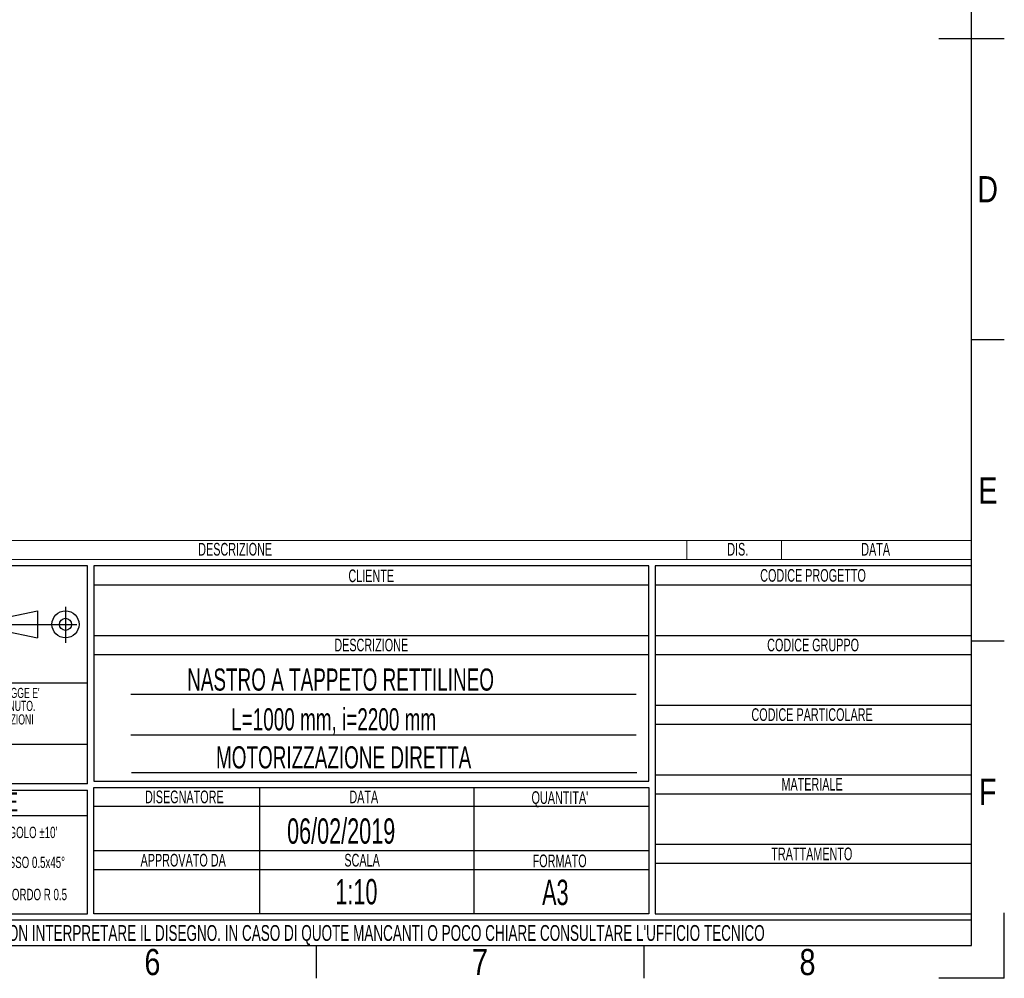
# Model space of a CAD drawing. Header units: millimetres. Extents: x 0 to 420, y 0 to 297.
# Tile 18 of 22: x 264 to 420, y 0 to 151. Entities that reach past the tile are written whole.
import ezdxf
from ezdxf.enums import TextEntityAlignment as Align

# ---------------------------------------------------------------- set-up
doc = ezdxf.new("R2010")
doc.units = ezdxf.units.MM
doc.linetypes.add('CENTERX2', pattern=[20.32, 12.7, -2.54, 2.54, -2.54])
doc.layers.add('CARTIGLIO', color=140, linetype='Continuous')
doc.styles.add('SLDTEXTSTYLE0', font='TXT', dxfattribs={"width": 0.638298})
doc.styles.add('SLDTEXTSTYLE1', font='TXT', dxfattribs={"width": 0.675})
doc.styles.add('SLDTEXTSTYLE2', font='TXT', dxfattribs={"width": 0.821468})

# ---------------------------------------------------------------- blocks, each defined once
blk = doc.blocks.new('SW_NOTE_0')
at = {"layer": 'CARTIGLIO', "color": 0, "insert": (7.53, 2.58), "char_height": 2, "attachment_point": 2, "style": 'SLDTEXTSTYLE0'}
blk.add_mtext('TRATTAMENTO', dxfattribs=at)
blk = doc.blocks.new('SW_NOTE_0_1')
at = {"layer": 'CARTIGLIO', "color": 0, "insert": (85.41, 3.22), "char_height": 2.5, "attachment_point": 2, "style": 'SLDTEXTSTYLE0'}
blk.add_mtext("ATTENZIONE: NON INTERPRETARE IL DISEGNO. IN CASO DI QUOTE MANCANTI O POCO CHIARE CONSULTARE L'UFFICIO TECNICO", dxfattribs=at)
blk = doc.blocks.new('SW_NOTE_0_2')
at = {"layer": 'CARTIGLIO', "color": 0, "insert": (3.51, 2.58), "char_height": 2, "attachment_point": 2, "style": 'SLDTEXTSTYLE0'}
blk.add_mtext('SCALA', dxfattribs=at)
blk = doc.blocks.new('SW_NOTE_0_3')
at = {"layer": 'CARTIGLIO', "color": 0, "insert": (8.67, 2.58), "char_height": 2, "attachment_point": 2, "style": 'SLDTEXTSTYLE0'}
blk.add_mtext('APPROVATO DA', dxfattribs=at)
blk = doc.blocks.new('SW_NOTE_0_4')
at = {"layer": 'CARTIGLIO', "color": 0, "insert": (5.4, 2.58), "char_height": 2, "attachment_point": 2, "style": 'SLDTEXTSTYLE0'}
blk.add_mtext('FORMATO', dxfattribs=at)
blk = doc.blocks.new('SW_NOTE_0_5')
at = {"layer": 'CARTIGLIO', "color": 0, "insert": (7.61, 2.58), "char_height": 2, "attachment_point": 2, "style": 'SLDTEXTSTYLE0'}
blk.add_mtext('DISEGNATORE', dxfattribs=at)
blk = doc.blocks.new('SW_NOTE_0_6')
at = {"layer": 'CARTIGLIO', "color": 0, "insert": (2.85, 2.58), "char_height": 2, "attachment_point": 2, "style": 'SLDTEXTSTYLE0'}
blk.add_mtext('DATA', dxfattribs=at)
blk = doc.blocks.new('SW_NOTE_0_7')
at = {"layer": 'CARTIGLIO', "color": 0, "insert": (5.56, 2.58), "char_height": 2, "attachment_point": 2, "style": 'SLDTEXTSTYLE0'}
blk.add_mtext("QUANTITA'", dxfattribs=at)
blk = doc.blocks.new('SW_NOTE_0_8')
at = {"layer": 'CARTIGLIO', "color": 0, "insert": (7.1, 2.58), "char_height": 2, "attachment_point": 2, "style": 'SLDTEXTSTYLE0'}
blk.add_mtext('DESCRIZIONE', dxfattribs=at)
blk = doc.blocks.new('SW_NOTE_0_9')
at = {"layer": 'CARTIGLIO', "color": 0, "insert": (4.23, 2.58), "char_height": 2, "attachment_point": 2, "style": 'SLDTEXTSTYLE0'}
blk.add_mtext('CLIENTE', dxfattribs=at)
blk = doc.blocks.new('SW_NOTE_0_10')
at = {"layer": 'CARTIGLIO', "color": 0, "insert": (5.69, 2.58), "char_height": 2, "attachment_point": 2, "style": 'SLDTEXTSTYLE0'}
blk.add_mtext('MATERIALE', dxfattribs=at)
blk = doc.blocks.new('SW_NOTE_0_11')
at = {"layer": 'CARTIGLIO', "color": 0, "insert": (12.15, 2.58), "char_height": 2, "attachment_point": 2, "style": 'SLDTEXTSTYLE0'}
blk.add_mtext('CODICE PARTICOLARE', dxfattribs=at)
blk = doc.blocks.new('SW_NOTE_0_12')
at = {"layer": 'CARTIGLIO', "color": 0, "insert": (9.55, 2.58), "char_height": 2, "attachment_point": 2, "style": 'SLDTEXTSTYLE0'}
blk.add_mtext('CODICE GRUPPO', dxfattribs=at)
blk = doc.blocks.new('SW_NOTE_0_13')
at = {"layer": 'CARTIGLIO', "color": 0, "insert": (10.69, 2.58), "char_height": 2, "attachment_point": 2, "style": 'SLDTEXTSTYLE0'}
blk.add_mtext('CODICE PROGETTO', dxfattribs=at)
blk = doc.blocks.new('SW_NOTE_0_14')
at = {"layer": 'CARTIGLIO', "color": 0, "insert": (6.68, 2.32), "char_height": 1.8, "attachment_point": 2, "style": 'SLDTEXTSTYLE0'}
blk.add_mtext("ANGOLO ±10'", dxfattribs=at)
blk = doc.blocks.new('SW_NOTE_0_15')
at = {"layer": 'CARTIGLIO', "color": 0, "insert": (23.94, 3.87), "char_height": 3, "attachment_point": 2, "style": 'SLDTEXTSTYLE0'}
blk.add_mtext('TOLLERANZE DI LAVORAZIONE', dxfattribs=at)
blk = doc.blocks.new('SW_NOTE_0_16')
at = {"layer": 'CARTIGLIO', "color": 0, "insert": (21.07, 5.8), "char_height": 4.5, "attachment_point": 2, "style": 'SLDTEXTSTYLE1'}
blk.add_mtext('CONFIDENZIALE', dxfattribs=at)
blk = doc.blocks.new('SW_NOTE_0_17')
at = {"layer": 'CARTIGLIO', "color": 0, "insert": (28.04, 2.06), "char_height": 1.6, "attachment_point": 2, "style": 'SLDTEXTSTYLE0'}
blk.add_mtext('DISEGNO ESEGUITO CON CAD NON SONO AMMESSE VARIAZIONI', dxfattribs=at)
blk = doc.blocks.new('SW_NOTE_0_18')
at = {"layer": 'CARTIGLIO', "color": 0, "insert": (27.34, 2.06), "char_height": 1.6, "attachment_point": 2, "style": 'SLDTEXTSTYLE0'}
blk.add_mtext('VIETATO RIPRODURRE O COMUNICARNE A TERZI IL CONTENUTO.', dxfattribs=at)
blk = doc.blocks.new('SW_NOTE_0_19')
at = {"layer": 'CARTIGLIO', "color": 0, "insert": (7.59, 2.32), "char_height": 1.8, "attachment_point": 2, "style": 'SLDTEXTSTYLE0'}
blk.add_mtext('SMUSSO 0.5x45°', dxfattribs=at)
blk = doc.blocks.new('SW_NOTE_0_21')
at = {"layer": 'CARTIGLIO', "color": 0, "char_height": 1.6, "attachment_point": 2, "style": 'SLDTEXTSTYLE0'}
for s, insert in [("DISEGNO DI PROPRIETA'", (10.28, 2.06)), ('ALUSIC srl', (25.45, 2.06)), (". A TERMINI DI LEGGE E'", (39.41, 2.06))]:
    blk.add_mtext(s, dxfattribs=dict(at, insert=insert))
blk = doc.blocks.new('SW_NOTE_0_22')
at = {"layer": 'CARTIGLIO', "color": 0, "insert": (8.57, 2.32), "char_height": 1.8, "attachment_point": 2, "style": 'SLDTEXTSTYLE0'}
blk.add_mtext('RACCORDO R 0.5', dxfattribs=at)
blk = doc.blocks.new('SW_NOTE_0_28')
at = {"layer": 'CARTIGLIO', "color": 0, "insert": (2.85, 2.58), "char_height": 2, "attachment_point": 2, "style": 'SLDTEXTSTYLE0'}
blk.add_mtext('DATA', dxfattribs=at)
blk = doc.blocks.new('SW_NOTE_0_29')
at = {"layer": 'CARTIGLIO', "color": 0, "insert": (7.1, 2.58), "char_height": 2, "attachment_point": 2, "style": 'SLDTEXTSTYLE0'}
blk.add_mtext('DESCRIZIONE', dxfattribs=at)
blk = doc.blocks.new('SW_NOTE_0_30')
at = {"layer": 'CARTIGLIO', "color": 0, "insert": (1.97, 2.58), "char_height": 2, "attachment_point": 2, "style": 'SLDTEXTSTYLE0'}
blk.add_mtext('DIS.', dxfattribs=at)
blk = doc.blocks.new('Cartiglio ALUSIC')
at = {"color": 161, "linetype": 'Continuous', "lineweight": 18}
for p, q in [((113.97, 154), (313.62, 154)), ((268.62, 154), (268.62, 151)), ((283.62, 154), (283.62, 151)), ((313.62, 151), (313.62, 154)), ((113.97, 151), (313.62, 151))]:
    blk.add_line(p, q, dxfattribs=at)
at = {"layer": 'CARTIGLIO'}
for p, q in [((173.97, 150), (113.97, 150)), ((173.97, 115.55), (173.97, 150)), ((262.62, 150), (174.97, 150)), ((174.97, 150), (174.97, 116)), ((262.62, 116), (262.62, 150)), ((313.62, 150), (263.62, 150)), ((263.62, 150), (263.62, 95)), ((313.62, 95), (313.62, 150)), ((174.97, 147), (262.62, 147)), ((263.62, 147), (313.62, 147)), ((160.56, 141.71), (166.06, 142.89)), ((166.06, 142.89), (166.06, 138.61)), ((160.56, 139.79), (166.06, 138.61)), ((174.97, 139), (262.62, 139)), ((263.62, 139), (313.62, 139)), ((174.97, 136), (262.62, 136)), ((263.62, 136), (313.62, 136)), ((113.97, 131.5), (173.97, 131.5)), ((260.62, 129.67), (180.8, 129.67)), ((263.62, 128), (313.62, 128)), ((263.62, 125), (313.62, 125)), ((180.8, 123.31), (260.62, 123.31)), ((173.97, 121.76), (113.97, 121.76)), ((180.92, 117.32), (260.74, 117.32)), ((263.62, 117), (313.62, 117)), ((173.97, 115.55), (113.97, 115.55)), ((174.97, 116), (262.62, 116)), ((113.97, 114.55), (173.97, 114.55)), ((173.97, 95), (173.97, 114.55)), ((174.97, 115), (262.62, 115)), ((174.97, 95), (174.97, 115)), ((201.14, 115), (201.14, 95)), ((234.97, 115), (234.97, 95)), ((262.62, 115), (262.62, 95)), ((263.62, 114), (313.62, 114)), ((174.97, 112), (262.62, 112)), ((173.96, 110.49), (113.96, 110.49)), ((263.62, 106), (313.62, 106)), ((174.97, 105), (262.62, 105)), ((263.62, 103), (313.62, 103)), ((174.97, 102), (262.62, 102)), ((113.97, 95), (173.97, 95)), ((262.62, 95), (174.97, 95)), ((263.62, 95), (313.62, 95)), ((313.62, 94), (113.97, 94)), ((313.62, 90), (313.62, 94)), ((113.97, 90), (313.62, 90))]:
    blk.add_line(p, q, dxfattribs=at)
at = {"layer": 'CARTIGLIO', "linetype": 'CENTERX2'}
for p, q in [((170.49, 143.5), (170.49, 137.84)), ((159.56, 140.75), (173.38, 140.75))]:
    blk.add_line(p, q, dxfattribs=at)
at = {"layer": 'CARTIGLIO', "linetype": 'Continuous'}
blk.add_line((113.97, 90), (313.62, 90), dxfattribs=at)
at = {"layer": 'CARTIGLIO'}
for radius in [2.14, 0.957]:
    blk.add_circle((170.49, 140.75), radius, dxfattribs=at)
at = {"layer": 'CARTIGLIO', "color": 140}
for name, p in [('SW_NOTE_0_29', (190.19, 151.04)), ('SW_NOTE_0_30', (274.72, 151.04)), ('SW_NOTE_0_28', (295.62, 151.04)), ('SW_NOTE_0_9', (214.56, 146.84)), ('SW_NOTE_0_13', (277.89, 146.91)), ('SW_NOTE_0_8', (211.69, 135.91)), ('SW_NOTE_0_12', (279.04, 135.91)), ('SW_NOTE_0_21', (118.97, 128.66)), ('SW_NOTE_0_18', (116.35, 126.61)), ('SW_NOTE_0_17', (115.64, 124.47)), ('SW_NOTE_0_11', (276.28, 124.91)), ('SW_NOTE_0_16', (122.24, 115.47)), ('SW_NOTE_0_10', (282.74, 113.91)), ('SW_NOTE_0_15', (119.54, 110.32)), ('SW_NOTE_0_5', (181.65, 111.91)), ('SW_NOTE_0_6', (214.76, 111.91)), ('SW_NOTE_0_7', (243.03, 111.8)), ('SW_NOTE_0_14', (157.6, 106.46)), ('SW_NOTE_0_3', (180.41, 101.91)), ('SW_NOTE_0_2', (213.83, 101.91)), ('SW_NOTE_0_4', (243.15, 101.8)), ('SW_NOTE_0', (280.86, 102.91)), ('SW_NOTE_0_19', (156.67, 101.73)), ('SW_NOTE_0_22', (155.63, 96.65)), ('SW_NOTE_0_1', (127.63, 90.02))]:
    blk.add_blockref(name, p, dxfattribs=at)
at = {"layer": 'CARTIGLIO', "color": 140, "style": 'SLDTEXTSTYLE0', "width": 0.638298}
for tag, height, p in [('AUTOATTR1', 3.5, (223.45, 133.7)), ('AUTOATTR2', 3.5, (222.09, 127.42)), ('AUTOATTR11', 3.5, (222.86, 121.41)), ('AUTOATTR8', 4, (219.24, 110)), ('AUTOATTR9', 4, (218.12, 100.42)), ('AUTOATTR0', 4, (249.03, 100.31))]:
    blk.add_attdef(tag, text='', height=height, dxfattribs=at).set_placement(p, align=Align.TOP_CENTER)
at = {"layer": 'CARTIGLIO', "color": 140}
for tag in ['AUTOATTR13', 'AUTOATTR12', 'AUTOATTR10', 'AUTOATTR7', 'AUTOATTR6', 'AUTOATTR5', 'AUTOATTR4', 'AUTOATTR3']:
    blk.add_attdef(tag, (0, 0), '', height=4, dxfattribs=at)

msp = doc.modelspace()

# ---------------------------------------------------------------- linework, layer by layer
at = {"layer": 'CARTIGLIO', "linetype": 'Continuous'}
for p, q in [((414.8274, 5.171), (414.8274, 291.82257)), ((409.65318, 148.49679), (420.00161, 148.49679)), ((420.00161, 100.894), (414.8274, 100.894)), ((420.00161, 53.29121), (414.8274, 53.29121)), ((420.00161, -0.00321), (420.00161, 10.34522)), ((5.18012, 5.171), (414.8274, 5.171)), ((215.17583, 5.171), (414.8274, 5.171)), ((311.34308, -0.00321), (311.34308, 5.171)), ((363.08524, -0.00321), (363.08524, 5.171)), ((420.00161, -0.00321), (409.65318, -0.00321))]:
    msp.add_line(p, q, dxfattribs=at)
at = {"layer": 'CARTIGLIO'}
msp.add_line((215.1774, 5.171), (414.8274, 5.171), dxfattribs=at)

# ---------------------------------------------------------------- block references
ref = msp.add_blockref('Cartiglio ALUSIC', (101.2063, -84.82804), dxfattribs=at)
ref.add_attrib('AUTOATTR11', 'MOTORIZZAZIONE DIRETTA', dxfattribs={"color": 140, "height": 3.5, "style": 'SLDTEXTSTYLE0', "width": 0.638298}).set_placement((295.46701, 32.11183), align=Align.BOTTOM_LEFT)
ref.add_attrib('AUTOATTR9', '1:10', dxfattribs={"color": 140, "height": 4, "style": 'SLDTEXTSTYLE0', "width": 0.638298}).set_placement((314.32849, 10.48603), align=Align.BOTTOM_LEFT)
ref.add_attrib('AUTOATTR8', '06/02/2019', dxfattribs={"color": 140, "height": 4, "style": 'SLDTEXTSTYLE0', "width": 0.638298}).set_placement((306.70072, 20.06509), align=Align.BOTTOM_LEFT)
ref.add_attrib('AUTOATTR2', 'L=1000 mm, i=2200 mm', dxfattribs={"color": 140, "height": 3.5, "style": 'SLDTEXTSTYLE0', "width": 0.638298}).set_placement((297.8649, 38.12302), align=Align.BOTTOM_LEFT)
ref.add_attrib('AUTOATTR1', 'NASTRO A TAPPETO RETTILINEO', dxfattribs={"color": 140, "height": 3.5, "style": 'SLDTEXTSTYLE0', "width": 0.638298}).set_placement((290.91351, 44.40164), align=Align.BOTTOM_LEFT)
ref.add_attrib('AUTOATTR0', 'A3', dxfattribs={"color": 140, "height": 4, "style": 'SLDTEXTSTYLE0', "width": 0.638298}).set_placement((346.98883, 10.37439), align=Align.BOTTOM_LEFT)

# ---------------------------------------------------------------- texts
at = {"layer": 'CARTIGLIO', "char_height": 4.13937, "attachment_point": 2, "style": 'SLDTEXTSTYLE2'}
for s, insert in [('D', (417.36554, 126.74857)), ('E', (417.42546, 79.14578)), ('F', (417.36817, 31.543)), ('6', (285.42834, 4.63707)), ('8', (388.91266, 4.63707)), ('7', (337.1705, 4.63707))]:
    msp.add_mtext(s, dxfattribs=dict(at, insert=insert))

doc.saveas('drawing.dxf')
